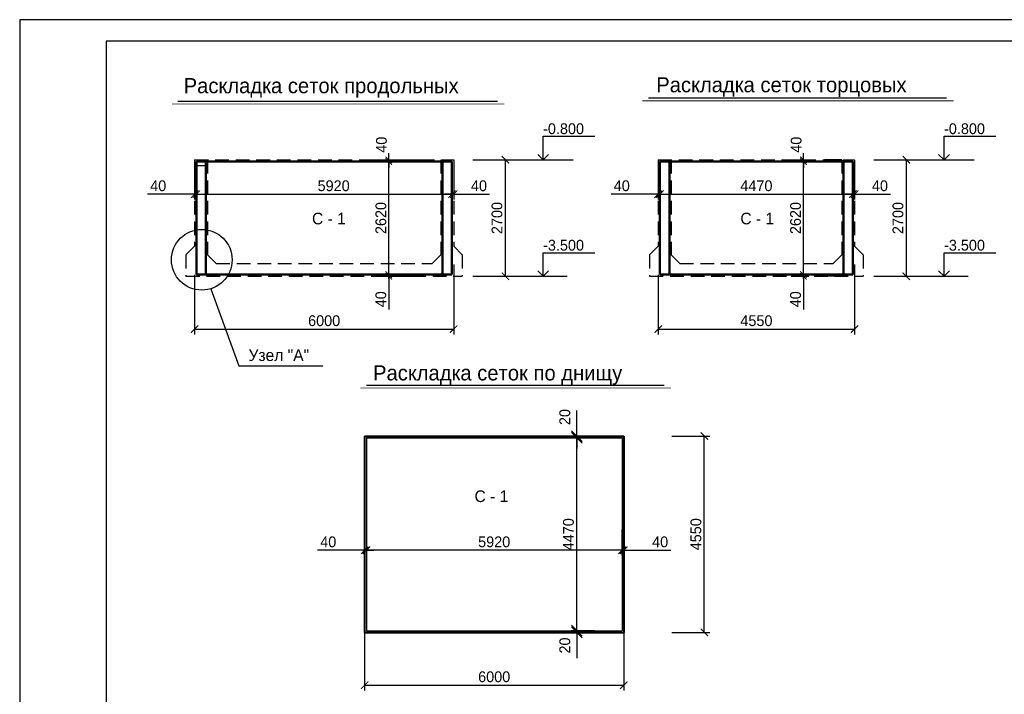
# Model space of a CAD drawing. Header units: millimetres. Extents: x -5733 to 3442, y -1003 to 2277.
# Tile 15 of 20: x 3022 to 3250, y 384 to 540. Entities that reach past the tile are written whole.
import ezdxf

# ---------------------------------------------------------------- set-up
doc = ezdxf.new("R2010")
doc.units = ezdxf.units.MM
doc.linetypes.add('HIDDEN2', pattern=[4.7625, 3.175, -1.5875])
doc.linetypes.add('HIDDENX2', pattern=[0.75, 0.5, -0.25])
doc.styles.add('Times new roman', font='times.ttf', dxfattribs={"height": 2})
doc.styles.add('А2.5', font='GOTHIC.TTF', dxfattribs={"height": 2.5})
doc.dimstyles.new('ISO-25', dxfattribs={"dimtxt": 3, "dimasz": 1.7, "dimexe": 1.25, "dimexo": 0.625, "dimtad": 1, "dimdec": 0, "dimlfac": 100, "dimtxsty": 'А2.5', "dimblk": 'ARCHTICK', "dimcen": 2, "dimclrd": 256, "dimclre": 256, "dimclrt": 256, "dimadec": 0, "dimazin": 0, "dimtfac": 1, "dimtdec": 0, "dimtmove": 0, "dimatfit": 3, "dimldrblk": 'OPEN90', "dimfxl": 1, "dimarcsym": 0})
doc.dimstyles.new('Times new roman', dxfattribs={"dimtxt": 2, "dimasz": 1.3, "dimexe": 1.25, "dimexo": 0.625, "dimtad": 1, "dimdec": 0, "dimlfac": 100, "dimtxsty": 'Times new roman', "dimblk": 'OBLIQUE', "dimcen": 2.5, "dimdle": 1, "dimadec": 0, "dimazin": 0, "dimtfac": 1, "dimtdec": 0, "dimtmove": 0, "dimatfit": 3, "dimldrblk": 'OPEN90', "dimfxl": 1, "dimarcsym": 0})

# ---------------------------------------------------------------- blocks, each defined once
blk = doc.blocks.new('_ArchTick')
at = {"color": 0, "const_width": 0.15}
blk.add_lwpolyline([(-0.5, -0.5), (0.5, 0.5)], dxfattribs=at)
blk = doc.blocks.new('*D2470')
at = {"lineweight": -2, "transparency": 16777216}
for p, q in [((3122.4, 483.16), (3122.4, 466.91)), ((3062.4, 480.75), (3062.4, 466.91)), ((3062.4, 468.16), (3122.4, 468.16))]:
    blk.add_line(p, q, dxfattribs=at)
at = {"layer": 'Defpoints', "color": 0}
for p in [(3122.4, 483.79), (3062.4, 481.38), (3122.4, 468.16)]:
    blk.add_point(p, dxfattribs=at)
at = {"lineweight": -2, "transparency": 16777216, "xscale": 1.7, "yscale": 1.7, "zscale": 1.7, "rotation": 180}
blk.add_blockref('_ArchTick', (3062.4, 468.16), dxfattribs=at)
at = {"lineweight": -2, "transparency": 16777216, "xscale": 1.7, "yscale": 1.7, "zscale": 1.7}
blk.add_blockref('_ArchTick', (3122.4, 468.16), dxfattribs=at)
at = {"transparency": 16777216, "insert": (3092.4, 470.09), "char_height": 2.5, "attachment_point": 5, "style": 'А2.5'}
blk.add_mtext('6000', dxfattribs=at)
blk = doc.blocks.new('_Open90')
at = {"color": 0, "lineweight": -2}
for p, q in [((0, 0), (-1, 0)), ((-0.5, 0.5), (0, 0)), ((0, 0), (-0.5, -0.5))]:
    blk.add_line(p, q, dxfattribs=at)
blk = doc.blocks.new('*D2411')
at = {"lineweight": -2, "transparency": 16777216}
for p, q in [((3126.81, 507.4), (3135.63, 507.4)), ((3134.38, 480.4), (3134.38, 507.4)), ((3126.81, 480.4), (3135.63, 480.4))]:
    blk.add_line(p, q, dxfattribs=at)
at = {"layer": 'Defpoints', "color": 0}
for p in [(3126.19, 507.4), (3134.38, 507.4), (3126.19, 480.4)]:
    blk.add_point(p, dxfattribs=at)
at = {"lineweight": -2, "transparency": 16777216, "xscale": 1.7, "yscale": 1.7, "zscale": 1.7}
for p, rotation in [((3134.38, 507.4), 90), ((3134.38, 480.4), 270)]:
    blk.add_blockref('_ArchTick', p, dxfattribs=dict(at, rotation=rotation))
at = {"transparency": 16777216, "insert": (3132.44, 493.9), "char_height": 2.5, "attachment_point": 5, "rotation": 90, "style": 'А2.5'}
blk.add_mtext('2700', dxfattribs=at)
blk = doc.blocks.new('*D2412')
at = {"lineweight": -2, "transparency": 16777216}
for p, q in [((3062.4, 504.24), (3062.4, 498.18)), ((3062.8, 504.24), (3062.8, 498.18)), ((3062.4, 499.43), (3051.51, 499.43)), ((3062.8, 499.43), (3062.4, 499.43)), ((3062.8, 499.43), (3064.5, 499.43))]:
    blk.add_line(p, q, dxfattribs=at)
at = {"layer": 'Defpoints', "color": 0}
for p in [(3062.4, 504.87), (3062.8, 504.87), (3062.8, 499.43)]:
    blk.add_point(p, dxfattribs=at)
at = {"lineweight": -2, "transparency": 16777216, "xscale": 1.7, "yscale": 1.7, "zscale": 1.7}
blk.add_blockref('_ArchTick', (3062.4, 499.43), dxfattribs=at)
at = {"lineweight": -2, "transparency": 16777216, "xscale": 1.7, "yscale": 1.7, "zscale": 1.7, "rotation": 180}
blk.add_blockref('_ArchTick', (3062.8, 499.43), dxfattribs=at)
at = {"transparency": 16777216, "insert": (3053.97, 501.37), "char_height": 2.5, "attachment_point": 5, "style": 'А2.5'}
blk.add_mtext('40', dxfattribs=at)
blk = doc.blocks.new('*D2413')
at = {"lineweight": -2, "transparency": 16777216}
for p, q in [((3062.8, 504.24), (3062.8, 498.18)), ((3062.8, 499.43), (3122, 499.43)), ((3122, 498.81), (3122, 498.18))]:
    blk.add_line(p, q, dxfattribs=at)
at = {"layer": 'Defpoints', "color": 0}
for p in [(3062.8, 504.87), (3122, 499.43), (3122, 499.43)]:
    blk.add_point(p, dxfattribs=at)
at = {"lineweight": -2, "transparency": 16777216, "xscale": 1.7, "yscale": 1.7, "zscale": 1.7, "rotation": 180}
blk.add_blockref('_ArchTick', (3062.8, 499.43), dxfattribs=at)
at = {"lineweight": -2, "transparency": 16777216, "xscale": 1.7, "yscale": 1.7, "zscale": 1.7}
blk.add_blockref('_ArchTick', (3122, 499.43), dxfattribs=at)
at = {"transparency": 16777216, "insert": (3094.6, 501.37), "char_height": 2.5, "attachment_point": 5, "style": 'А2.5'}
blk.add_mtext('5920', dxfattribs=at)
blk = doc.blocks.new('*D2414')
at = {"lineweight": -2, "transparency": 16777216}
for p, q in [((3122, 504.24), (3122, 498.18)), ((3122.4, 504.24), (3122.4, 498.18)), ((3122, 499.43), (3120.3, 499.43)), ((3122, 499.43), (3122.4, 499.43)), ((3122.4, 499.43), (3130.71, 499.43))]:
    blk.add_line(p, q, dxfattribs=at)
at = {"layer": 'Defpoints', "color": 0}
for p in [(3122, 504.87), (3122.4, 504.87), (3122, 499.43)]:
    blk.add_point(p, dxfattribs=at)
at = {"lineweight": -2, "transparency": 16777216, "xscale": 1.7, "yscale": 1.7, "zscale": 1.7}
blk.add_blockref('_ArchTick', (3122, 499.43), dxfattribs=at)
at = {"lineweight": -2, "transparency": 16777216, "xscale": 1.7, "yscale": 1.7, "zscale": 1.7, "rotation": 180}
blk.add_blockref('_ArchTick', (3122.4, 499.43), dxfattribs=at)
at = {"transparency": 16777216, "insert": (3128.26, 501.37), "char_height": 2.5, "attachment_point": 5, "style": 'А2.5'}
blk.add_mtext('40', dxfattribs=at)
blk = doc.blocks.new('*D2423')
at = {"lineweight": -2, "transparency": 16777216}
for p, q in [((3215.26, 483.16), (3215.26, 466.91)), ((3169.76, 480.75), (3169.76, 466.91)), ((3169.76, 468.16), (3215.26, 468.16))]:
    blk.add_line(p, q, dxfattribs=at)
at = {"layer": 'Defpoints', "color": 0}
for p in [(3215.26, 483.79), (3169.76, 481.38), (3215.26, 468.16)]:
    blk.add_point(p, dxfattribs=at)
at = {"lineweight": -2, "transparency": 16777216, "xscale": 1.7, "yscale": 1.7, "zscale": 1.7, "rotation": 180}
blk.add_blockref('_ArchTick', (3169.76, 468.16), dxfattribs=at)
at = {"lineweight": -2, "transparency": 16777216, "xscale": 1.7, "yscale": 1.7, "zscale": 1.7}
blk.add_blockref('_ArchTick', (3215.26, 468.16), dxfattribs=at)
at = {"transparency": 16777216, "insert": (3192.51, 470.09), "char_height": 2.5, "attachment_point": 5, "style": 'А2.5'}
blk.add_mtext('4550', dxfattribs=at)
blk = doc.blocks.new('*D2424')
at = {"lineweight": -2, "transparency": 16777216}
for p, q in [((3219.68, 507.4), (3228.49, 507.4)), ((3227.24, 480.4), (3227.24, 507.4)), ((3219.68, 480.4), (3228.49, 480.4))]:
    blk.add_line(p, q, dxfattribs=at)
at = {"layer": 'Defpoints', "color": 0}
for p in [(3219.05, 507.4), (3227.24, 507.4), (3219.05, 480.4)]:
    blk.add_point(p, dxfattribs=at)
at = {"lineweight": -2, "transparency": 16777216, "xscale": 1.7, "yscale": 1.7, "zscale": 1.7}
for p, rotation in [((3227.24, 507.4), 90), ((3227.24, 480.4), 270)]:
    blk.add_blockref('_ArchTick', p, dxfattribs=dict(at, rotation=rotation))
at = {"transparency": 16777216, "insert": (3225.3, 493.9), "char_height": 2.5, "attachment_point": 5, "rotation": 90, "style": 'А2.5'}
blk.add_mtext('2700', dxfattribs=at)
blk = doc.blocks.new('*D2425')
at = {"lineweight": -2, "transparency": 16777216}
for p, q in [((3169.76, 504.24), (3169.76, 498.18)), ((3170.16, 504.24), (3170.16, 498.18)), ((3169.76, 499.43), (3158.87, 499.43)), ((3170.16, 499.43), (3169.76, 499.43)), ((3170.16, 499.43), (3171.86, 499.43))]:
    blk.add_line(p, q, dxfattribs=at)
at = {"layer": 'Defpoints', "color": 0}
for p in [(3169.76, 504.87), (3170.16, 504.87), (3170.16, 499.43)]:
    blk.add_point(p, dxfattribs=at)
at = {"lineweight": -2, "transparency": 16777216, "xscale": 1.7, "yscale": 1.7, "zscale": 1.7}
blk.add_blockref('_ArchTick', (3169.76, 499.43), dxfattribs=at)
at = {"lineweight": -2, "transparency": 16777216, "xscale": 1.7, "yscale": 1.7, "zscale": 1.7, "rotation": 180}
blk.add_blockref('_ArchTick', (3170.16, 499.43), dxfattribs=at)
at = {"transparency": 16777216, "insert": (3161.33, 501.37), "char_height": 2.5, "attachment_point": 5, "style": 'А2.5'}
blk.add_mtext('40', dxfattribs=at)
blk = doc.blocks.new('*D2426')
at = {"lineweight": -2, "transparency": 16777216}
for p, q in [((3170.16, 504.24), (3170.16, 498.18)), ((3170.16, 499.43), (3214.86, 499.43)), ((3214.86, 498.81), (3214.86, 498.18))]:
    blk.add_line(p, q, dxfattribs=at)
at = {"layer": 'Defpoints', "color": 0}
for p in [(3170.16, 504.87), (3214.86, 499.43), (3214.86, 499.43)]:
    blk.add_point(p, dxfattribs=at)
at = {"lineweight": -2, "transparency": 16777216, "xscale": 1.7, "yscale": 1.7, "zscale": 1.7, "rotation": 180}
blk.add_blockref('_ArchTick', (3170.16, 499.43), dxfattribs=at)
at = {"lineweight": -2, "transparency": 16777216, "xscale": 1.7, "yscale": 1.7, "zscale": 1.7}
blk.add_blockref('_ArchTick', (3214.86, 499.43), dxfattribs=at)
at = {"transparency": 16777216, "insert": (3192.51, 501.37), "char_height": 2.5, "attachment_point": 5, "style": 'А2.5'}
blk.add_mtext('4470', dxfattribs=at)
blk = doc.blocks.new('*D2427')
at = {"lineweight": -2, "transparency": 16777216}
for p, q in [((3214.86, 504.24), (3214.86, 498.18)), ((3215.26, 504.24), (3215.26, 498.18)), ((3214.86, 499.43), (3213.16, 499.43)), ((3214.86, 499.43), (3215.26, 499.43)), ((3215.26, 499.43), (3223.57, 499.43))]:
    blk.add_line(p, q, dxfattribs=at)
at = {"layer": 'Defpoints', "color": 0}
for p in [(3214.86, 504.87), (3215.26, 504.87), (3214.86, 499.43)]:
    blk.add_point(p, dxfattribs=at)
at = {"lineweight": -2, "transparency": 16777216, "xscale": 1.7, "yscale": 1.7, "zscale": 1.7}
blk.add_blockref('_ArchTick', (3214.86, 499.43), dxfattribs=at)
at = {"lineweight": -2, "transparency": 16777216, "xscale": 1.7, "yscale": 1.7, "zscale": 1.7, "rotation": 180}
blk.add_blockref('_ArchTick', (3215.26, 499.43), dxfattribs=at)
at = {"transparency": 16777216, "insert": (3221.12, 501.37), "char_height": 2.5, "attachment_point": 5, "style": 'А2.5'}
blk.add_mtext('40', dxfattribs=at)
blk = doc.blocks.new('*D2428')
at = {"color": 0, "lineweight": -2, "transparency": 16777216}
for p, q in [((3107.36, 480.8), (3107.36, 482.3)), ((3104.54, 480.8), (3108.61, 480.8)), ((3104.54, 480.4), (3108.61, 480.4)), ((3107.36, 480.8), (3107.36, 480.4)), ((3107.36, 480.4), (3107.36, 472.74))]:
    blk.add_line(p, q, dxfattribs=at)
at = {"layer": 'Defpoints', "color": 0}
for p in [(3103.41, 480.8), (3103.41, 480.4), (3107.36, 480.8)]:
    blk.add_point(p, dxfattribs=at)
at = {"color": 0, "lineweight": -2, "transparency": 16777216, "xscale": 1.5, "yscale": 1.5, "zscale": 1.5}
for p, rotation in [((3107.36, 480.8), 270), ((3107.36, 480.4), 90)]:
    blk.add_blockref('_ArchTick', p, dxfattribs=dict(at, rotation=rotation))
at = {"color": 0, "transparency": 16777216, "insert": (3105.55, 475.07), "char_height": 2.5, "attachment_point": 5, "rotation": 90, "style": 'А2.5'}
blk.add_mtext('40', dxfattribs=at)
blk = doc.blocks.new('*D2429')
at = {"color": 0, "lineweight": -2, "transparency": 16777216}
for p, q in [((3103.79, 507), (3108.61, 507)), ((3107.36, 479.8), (3107.36, 508)), ((3104.54, 480.8), (3108.61, 480.8))]:
    blk.add_line(p, q, dxfattribs=at)
at = {"layer": 'Defpoints', "color": 0}
for p in [(3102.67, 507), (3107.36, 507), (3103.41, 480.8)]:
    blk.add_point(p, dxfattribs=at)
at = {"color": 0, "lineweight": -2, "transparency": 16777216, "xscale": 1.5, "yscale": 1.5, "zscale": 1.5}
for p, rotation in [((3107.36, 507), 90), ((3107.36, 480.8), 270)]:
    blk.add_blockref('_ArchTick', p, dxfattribs=dict(at, rotation=rotation))
at = {"color": 0, "transparency": 16777216, "insert": (3105.55, 493.9), "char_height": 2.5, "attachment_point": 5, "rotation": 90, "style": 'А2.5'}
blk.add_mtext('2620', dxfattribs=at)
blk = doc.blocks.new('*D2430')
at = {"color": 0, "lineweight": -2, "transparency": 16777216}
for p, q in [((3107.36, 507.4), (3107.36, 508.9)), ((3103.79, 507.4), (3108.61, 507.4)), ((3103.79, 507), (3108.61, 507)), ((3107.36, 507), (3107.36, 507.4)), ((3107.36, 507), (3107.36, 505.5))]:
    blk.add_line(p, q, dxfattribs=at)
at = {"layer": 'Defpoints', "color": 0}
for p in [(3102.67, 507.4), (3102.67, 507), (3107.36, 507.4)]:
    blk.add_point(p, dxfattribs=at)
at = {"color": 0, "lineweight": -2, "transparency": 16777216, "xscale": 1.5, "yscale": 1.5, "zscale": 1.5}
for p, rotation in [((3107.36, 507.4), 270), ((3107.36, 507), 90)]:
    blk.add_blockref('_ArchTick', p, dxfattribs=dict(at, rotation=rotation))
at = {"color": 0, "transparency": 16777216, "insert": (3105.68, 510.89), "char_height": 2.5, "attachment_point": 5, "rotation": 90, "style": 'А2.5'}
blk.add_mtext('40', dxfattribs=at)
blk = doc.blocks.new('*D2431')
at = {"color": 0, "lineweight": -2, "transparency": 16777216}
for p, q in [((3203.41, 480.8), (3203.41, 482.3)), ((3200.59, 480.8), (3204.66, 480.8)), ((3200.59, 480.4), (3204.66, 480.4)), ((3203.41, 480.8), (3203.41, 480.4)), ((3203.41, 480.4), (3203.41, 472.74))]:
    blk.add_line(p, q, dxfattribs=at)
at = {"layer": 'Defpoints', "color": 0}
for p in [(3199.46, 480.8), (3199.46, 480.4), (3203.41, 480.8)]:
    blk.add_point(p, dxfattribs=at)
at = {"color": 0, "lineweight": -2, "transparency": 16777216, "xscale": 1.5, "yscale": 1.5, "zscale": 1.5}
for p, rotation in [((3203.41, 480.8), 270), ((3203.41, 480.4), 90)]:
    blk.add_blockref('_ArchTick', p, dxfattribs=dict(at, rotation=rotation))
at = {"color": 0, "transparency": 16777216, "insert": (3201.59, 475.07), "char_height": 2.5, "attachment_point": 5, "rotation": 90, "style": 'А2.5'}
blk.add_mtext('40', dxfattribs=at)
blk = doc.blocks.new('*D2432')
at = {"color": 0, "lineweight": -2, "transparency": 16777216}
for p, q in [((3199.84, 507), (3204.66, 507)), ((3203.41, 479.8), (3203.41, 508)), ((3200.59, 480.8), (3204.66, 480.8))]:
    blk.add_line(p, q, dxfattribs=at)
at = {"layer": 'Defpoints', "color": 0}
for p in [(3198.71, 507), (3203.41, 507), (3199.46, 480.8)]:
    blk.add_point(p, dxfattribs=at)
at = {"color": 0, "lineweight": -2, "transparency": 16777216, "xscale": 1.5, "yscale": 1.5, "zscale": 1.5}
for p, rotation in [((3203.41, 507), 90), ((3203.41, 480.8), 270)]:
    blk.add_blockref('_ArchTick', p, dxfattribs=dict(at, rotation=rotation))
at = {"color": 0, "transparency": 16777216, "insert": (3201.59, 493.9), "char_height": 2.5, "attachment_point": 5, "rotation": 90, "style": 'А2.5'}
blk.add_mtext('2620', dxfattribs=at)
blk = doc.blocks.new('*D2433')
at = {"color": 0, "lineweight": -2, "transparency": 16777216}
for p, q in [((3203.41, 507.4), (3203.41, 508.9)), ((3199.84, 507.4), (3204.66, 507.4)), ((3199.84, 507), (3204.66, 507)), ((3203.41, 507), (3203.41, 507.4)), ((3203.41, 507), (3203.41, 505.5))]:
    blk.add_line(p, q, dxfattribs=at)
at = {"layer": 'Defpoints', "color": 0}
for p in [(3198.71, 507.4), (3198.71, 507), (3203.41, 507.4)]:
    blk.add_point(p, dxfattribs=at)
at = {"color": 0, "lineweight": -2, "transparency": 16777216, "xscale": 1.5, "yscale": 1.5, "zscale": 1.5}
for p, rotation in [((3203.41, 507.4), 270), ((3203.41, 507), 90)]:
    blk.add_blockref('_ArchTick', p, dxfattribs=dict(at, rotation=rotation))
at = {"color": 0, "transparency": 16777216, "insert": (3201.73, 510.89), "char_height": 2.5, "attachment_point": 5, "rotation": 90, "style": 'А2.5'}
blk.add_mtext('40', dxfattribs=at)
blk = doc.blocks.new('*D2434')
at = {"lineweight": -2, "transparency": 16777216}
for p, q in [((3161.38, 421.7), (3161.38, 415.65)), ((3161.78, 421.7), (3161.78, 415.65)), ((3161.38, 416.9), (3159.68, 416.9)), ((3161.38, 416.9), (3161.78, 416.9)), ((3161.78, 416.9), (3172.67, 416.9))]:
    blk.add_line(p, q, dxfattribs=at)
at = {"layer": 'Defpoints', "color": 0}
for p in [(3161.38, 422.33), (3161.78, 422.33), (3161.38, 416.9)]:
    blk.add_point(p, dxfattribs=at)
at = {"lineweight": -2, "transparency": 16777216, "xscale": 1.7, "yscale": 1.7, "zscale": 1.7}
blk.add_blockref('_ArchTick', (3161.38, 416.9), dxfattribs=at)
at = {"lineweight": -2, "transparency": 16777216, "xscale": 1.7, "yscale": 1.7, "zscale": 1.7, "rotation": 180}
blk.add_blockref('_ArchTick', (3161.78, 416.9), dxfattribs=at)
at = {"transparency": 16777216, "insert": (3170.22, 418.83), "char_height": 2.5, "attachment_point": 5, "style": 'А2.5'}
blk.add_mtext('40', dxfattribs=at)
blk = doc.blocks.new('*D2435')
at = {"lineweight": -2, "transparency": 16777216}
for p, q in [((3161.38, 421.7), (3161.38, 415.65)), ((3161.38, 416.9), (3102.18, 416.9)), ((3102.18, 416.27), (3102.18, 415.65))]:
    blk.add_line(p, q, dxfattribs=at)
at = {"layer": 'Defpoints', "color": 0}
for p in [(3161.38, 422.33), (3102.18, 416.9), (3102.18, 416.9)]:
    blk.add_point(p, dxfattribs=at)
at = {"lineweight": -2, "transparency": 16777216, "xscale": 1.7, "yscale": 1.7, "zscale": 1.7, "rotation": 180}
blk.add_blockref('_ArchTick', (3102.18, 416.9), dxfattribs=at)
at = {"lineweight": -2, "transparency": 16777216, "xscale": 1.7, "yscale": 1.7, "zscale": 1.7}
blk.add_blockref('_ArchTick', (3161.38, 416.9), dxfattribs=at)
at = {"transparency": 16777216, "insert": (3131.78, 418.83), "char_height": 2.5, "attachment_point": 5, "style": 'А2.5'}
blk.add_mtext('5920', dxfattribs=at)
blk = doc.blocks.new('*D2436')
at = {"lineweight": -2, "transparency": 16777216}
for p, q in [((3101.78, 421.7), (3101.78, 415.65)), ((3102.18, 421.7), (3102.18, 415.65)), ((3101.78, 416.9), (3090.89, 416.9)), ((3102.18, 416.9), (3101.78, 416.9)), ((3102.18, 416.9), (3103.88, 416.9))]:
    blk.add_line(p, q, dxfattribs=at)
at = {"layer": 'Defpoints', "color": 0}
for p in [(3101.78, 422.33), (3102.18, 422.33), (3102.18, 416.9)]:
    blk.add_point(p, dxfattribs=at)
at = {"lineweight": -2, "transparency": 16777216, "xscale": 1.7, "yscale": 1.7, "zscale": 1.7}
blk.add_blockref('_ArchTick', (3101.78, 416.9), dxfattribs=at)
at = {"lineweight": -2, "transparency": 16777216, "xscale": 1.7, "yscale": 1.7, "zscale": 1.7, "rotation": 180}
blk.add_blockref('_ArchTick', (3102.18, 416.9), dxfattribs=at)
at = {"transparency": 16777216, "insert": (3093.35, 418.83), "char_height": 2.5, "attachment_point": 5, "style": 'А2.5'}
blk.add_mtext('40', dxfattribs=at)
blk = doc.blocks.new('*D2437')
at = {"lineweight": -2, "transparency": 16777216}
for p, q in [((3172.89, 443.36), (3181.7, 443.36)), ((3180.45, 397.86), (3180.45, 443.36)), ((3172.89, 397.86), (3181.7, 397.86))]:
    blk.add_line(p, q, dxfattribs=at)
at = {"layer": 'Defpoints', "color": 0}
for p in [(3172.26, 443.36), (3180.45, 443.36), (3172.26, 397.86)]:
    blk.add_point(p, dxfattribs=at)
at = {"lineweight": -2, "transparency": 16777216, "xscale": 1.7, "yscale": 1.7, "zscale": 1.7}
for p, rotation in [((3180.45, 443.36), 90), ((3180.45, 397.86), 270)]:
    blk.add_blockref('_ArchTick', p, dxfattribs=dict(at, rotation=rotation))
at = {"transparency": 16777216, "insert": (3178.51, 420.61), "char_height": 2.5, "attachment_point": 5, "rotation": 90, "style": 'А2.5'}
blk.add_mtext('4550', dxfattribs=at)
blk = doc.blocks.new('*D2438')
at = {"lineweight": -2, "transparency": 16777216}
for p, q in [((3161.78, 400.63), (3161.78, 384.37)), ((3101.78, 398.22), (3101.78, 384.37)), ((3101.78, 385.62), (3161.78, 385.62))]:
    blk.add_line(p, q, dxfattribs=at)
at = {"layer": 'Defpoints', "color": 0}
for p in [(3161.78, 401.25), (3101.78, 398.84), (3161.78, 385.62)]:
    blk.add_point(p, dxfattribs=at)
at = {"lineweight": -2, "transparency": 16777216, "xscale": 1.7, "yscale": 1.7, "zscale": 1.7, "rotation": 180}
blk.add_blockref('_ArchTick', (3101.78, 385.62), dxfattribs=at)
at = {"lineweight": -2, "transparency": 16777216, "xscale": 1.7, "yscale": 1.7, "zscale": 1.7}
blk.add_blockref('_ArchTick', (3161.78, 385.62), dxfattribs=at)
at = {"transparency": 16777216, "insert": (3131.78, 387.56), "char_height": 2.5, "attachment_point": 5, "style": 'А2.5'}
blk.add_mtext('6000', dxfattribs=at)
blk = doc.blocks.new('*D2439')
at = {"lineweight": -2, "transparency": 16777216}
for p, q in [((3155.05, 442.96), (3149.68, 442.96)), ((3150.93, 398.26), (3150.93, 442.96)), ((3155.05, 398.26), (3149.68, 398.26))]:
    blk.add_line(p, q, dxfattribs=at)
at = {"layer": 'Defpoints', "color": 0}
for p in [(3150.93, 442.96), (3155.67, 442.96), (3155.67, 398.26)]:
    blk.add_point(p, dxfattribs=at)
at = {"lineweight": -2, "transparency": 16777216, "xscale": 1.7, "yscale": 1.7, "zscale": 1.7}
for p, rotation in [((3150.93, 442.96), 90), ((3150.93, 398.26), 270)]:
    blk.add_blockref('_ArchTick', p, dxfattribs=dict(at, rotation=rotation))
at = {"transparency": 16777216, "insert": (3148.99, 420.61), "char_height": 2.5, "attachment_point": 5, "rotation": 90, "style": 'А2.5'}
blk.add_mtext('4470', dxfattribs=at)
blk = doc.blocks.new('_Oblique')
at = {"color": 0, "linetype": 'ByBlock', "lineweight": -2}
blk.add_line((-0.5, -0.5), (0.5, 0.5), dxfattribs=at)

msp = doc.modelspace()

# ---------------------------------------------------------------- linework, layer by layer
for p, q in [((3058.55, 520.995), (3132.545, 520.995)), ((3167.526, 521.736), (3236.557, 521.736)), ((3104.921, 507.397), (3115.424, 507.397)), ((3104.921, 506.997), (3115.424, 506.997)), ((3127.297, 507.397), (3150.078, 507.397)), ((3212.283, 507.397), (3208.286, 507.397)), ((3212.283, 506.997), (3208.286, 506.997)), ((3220.159, 507.397), (3242.94, 507.397)), ((3062.402, 506.076), (3065.402, 506.076)), ((3104.921, 480.797), (3113.424, 480.797)), ((3104.921, 480.397), (3113.424, 480.397)), ((3132.881, 480.397), (3148.684, 480.397)), ((3212.283, 480.797), (3206.286, 480.797)), ((3212.283, 480.397), (3206.286, 480.397)), ((3225.743, 480.397), (3241.545, 480.397)), ((3066.134, 477.506), (3072.624, 459.651)), ((3072.624, 459.651), (3092.111, 459.651)), ((3102.208, 455.165), (3171.112, 455.165)), ((3150.926, 443.361), (3150.926, 449.305)), ((3143.512, 443.361), (3151.926, 443.361)), ((3143.512, 442.961), (3151.926, 442.961)), ((3150.926, 442.961), (3150.926, 440.461)), ((3150.926, 398.261), (3150.926, 400.761)), ((3143.431, 398.261), (3151.926, 398.261)), ((3143.431, 397.861), (3151.926, 397.861)), ((3150.926, 397.861), (3150.926, 391.917))]:
    msp.add_line(p, q)
at = {"linetype": 'HIDDEN2', "lineweight": 30}
for p, q in [((3062.402, 507.397), (3062.402, 487.397)), ((3062.402, 507.397), (3122.402, 507.397)), ((3065.402, 507.397), (3065.402, 485.397)), ((3119.402, 507.397), (3119.402, 485.397)), ((3122.402, 507.397), (3122.402, 487.397)), ((3169.764, 507.397), (3169.764, 487.397)), ((3169.764, 507.397), (3215.264, 507.397)), ((3172.764, 507.397), (3172.764, 485.397)), ((3212.264, 507.397), (3212.264, 485.397)), ((3215.264, 507.397), (3215.264, 487.397)), ((3060.402, 485.397), (3062.402, 487.397)), ((3124.402, 485.397), (3122.402, 487.397)), ((3167.764, 485.397), (3169.764, 487.397)), ((3217.264, 485.397), (3215.264, 487.397)), ((3060.402, 485.397), (3060.402, 480.397)), ((3065.402, 485.397), (3067.402, 483.397)), ((3119.402, 485.397), (3117.402, 483.397)), ((3124.402, 485.397), (3124.402, 480.397)), ((3167.764, 485.397), (3167.764, 480.397)), ((3172.764, 485.397), (3174.764, 483.397)), ((3212.264, 485.397), (3210.264, 483.397)), ((3217.264, 485.397), (3217.264, 480.397)), ((3067.402, 483.397), (3117.402, 483.397)), ((3174.764, 483.397), (3210.264, 483.397)), ((3060.402, 480.397), (3124.402, 480.397)), ((3167.764, 480.397), (3217.264, 480.397))]:
    msp.add_line(p, q, dxfattribs=at)
at = {"lineweight": 50}
for p, q in [((3062.802, 506.997), (3122.002, 506.997)), ((3062.802, 506.997), (3062.802, 480.797)), ((3065.002, 506.997), (3065.002, 480.797)), ((3119.802, 506.997), (3119.802, 480.797)), ((3122.002, 506.997), (3122.002, 480.797)), ((3170.164, 506.997), (3214.864, 506.997)), ((3170.164, 506.997), (3170.164, 480.797)), ((3172.364, 506.997), (3172.364, 480.797)), ((3212.664, 506.997), (3212.664, 480.797)), ((3214.864, 506.997), (3214.864, 480.797)), ((3062.802, 480.797), (3122.002, 480.797)), ((3170.164, 480.797), (3214.864, 480.797))]:
    msp.add_line(p, q, dxfattribs=at)
at = {"linetype": 'HIDDENX2'}
for p, q in [((3117.402, 483.397), (3117.402, 483.397)), ((3210.264, 483.397), (3210.264, 483.397))]:
    msp.add_line(p, q, dxfattribs=at)
at = {"lineweight": 40}
for p, q in [((3101.783, 443.361), (3161.783, 443.361)), ((3101.783, 443.361), (3101.783, 397.861)), ((3161.783, 443.361), (3161.783, 397.861)), ((3101.783, 397.861), (3161.783, 397.861))]:
    msp.add_line(p, q, dxfattribs=at)
at = {"lineweight": 30}
for p, q in [((3102.183, 442.961), (3102.183, 398.261)), ((3102.183, 442.961), (3161.383, 442.961)), ((3161.383, 442.961), (3161.383, 398.261)), ((3102.183, 398.261), (3161.383, 398.261))]:
    msp.add_line(p, q, dxfattribs=at)
msp.add_lwpolyline([(3021.887, 242.874), (3441.883, 242.874), (3441.883, 539.877), (3021.887, 539.877)], close=True)
msp.add_lwpolyline([(3041.887, 247.874), (3436.883, 247.874), (3436.883, 534.877), (3041.887, 534.877)], close=True, dxfattribs=at)
at = {"const_width": 0.2}
for points in [[(3057.141, 520.335), (3134.157, 520.335)], [(3166.117, 521.076), (3238.169, 521.076)], [(3100.799, 454.505), (3172.724, 454.505)]]:
    msp.add_lwpolyline(points, dxfattribs=at)
msp.add_circle((3064.058, 484.225), 7.032)

# ---------------------------------------------------------------- block references
at = {"xscale": 2.5, "yscale": 2.5, "zscale": 2.5}
for p, rotation in [((3150.926, 443.361), 270), ((3150.926, 442.961), 90), ((3150.926, 398.261), 270), ((3150.926, 397.861), 90)]:
    msp.add_blockref('_Oblique', p, dxfattribs=dict(at, rotation=rotation))

# ---------------------------------------------------------------- texts
at = {"style": 'А2.5'}
for s, height, p in [('Раскладка сеток продольных ', 3.5, (3059.857, 522.833)), ('Раскладка сеток торцовых ', 3.5, (3169.312, 523.043)), ('-0.800', 2.5, (3143.102, 513.357)), ('-0.800', 2.5, (3235.963, 513.357)), ('С - 1', 2.7, (3089.592, 492.436)), ('С - 1', 2.7, (3188.796, 492.436)), ('-3.500', 2.5, (3143.102, 486.357)), ('-3.500', 2.5, (3235.963, 486.357)), ('Узел "А"', 2.7, (3074.887, 460.761)), ('Раскладка сеток по днищу', 3.5, (3103.721, 456.26)), ('С - 1', 2.7, (3127.223, 428.07))]:
    msp.add_text(s, height=height, dxfattribs=at).set_placement(p)
at = {"char_height": 2.5, "attachment_point": 5, "rotation": 90, "style": 'А2.5'}
for insert in [(3148.146, 447.771), (3148.146, 394.817)]:
    msp.add_mtext('\\A1;20', dxfattribs=dict(at, insert=insert))

# ---------------------------------------------------------------- dimensions: what is measured, and where the dimension line sits
for base, p1, p2, angle, dimstyle, override, picture, middle, dimtype in [((3107.36, 507.397), (3102.667, 506.997), (3102.667, 507.397), 270, 'Times new roman', {"dimtxt": 2.5, "dimasz": 1.5, "dimexo": 1.125, "dimgap": 0.5, "dimtxsty": 'А2.5', "dimblk": 'ArchTick', "dimcen": 2, "dimtmove": 1, "dimfxl": 1.25, "dimarcsym": 1}, '*D2430', (3107.495, 510.889), 160), ((3203.407, 507.397), (3198.714, 506.997), (3198.714, 507.397), 270, 'Times new roman', {"dimtxt": 2.5, "dimasz": 1.5, "dimexo": 1.125, "dimgap": 0.5, "dimtxsty": 'А2.5', "dimblk": 'ArchTick', "dimcen": 2, "dimtmove": 1, "dimfxl": 1.25, "dimarcsym": 1}, '*D2433', (3203.542, 510.889), 160), ((3107.36, 480.797), (3103.413, 480.397), (3103.413, 480.797), 90, 'Times new roman', {"dimtxt": 2.5, "dimasz": 1.5, "dimexo": 1.125, "dimgap": 0.5, "dimtxsty": 'А2.5', "dimblk": 'ArchTick', "dimcen": 2, "dimfxl": 1.25, "dimarcsym": 1}, '*D2428', (3107.36, 475.068), 161), ((3203.407, 480.797), (3199.46, 480.397), (3199.46, 480.797), 90, 'Times new roman', {"dimtxt": 2.5, "dimasz": 1.5, "dimexo": 1.125, "dimgap": 0.5, "dimtxsty": 'А2.5', "dimblk": 'ArchTick', "dimcen": 2, "dimfxl": 1.25, "dimarcsym": 1}, '*D2431', (3203.407, 475.068), 161), ((3161.383, 416.895), (3161.783, 422.329), (3161.383, 422.329), 180, 'ISO-25', {"dimtxsty": 'А2.5'}, '*D2434', (3170.219, 416.895), 160)]:
    dim = msp.add_linear_dim(base=base, p1=p1, p2=p2, angle=angle, dimstyle=dimstyle, override=override)
    dim.commit()
    dim.dimension.update_dxf_attribs({"geometry": picture, "text_midpoint": middle, "dimtype": dimtype})
for base, p1, p2, angle, dimstyle, override, picture, middle in [((3107.36, 506.997), (3103.413, 480.797), (3102.667, 506.997), 270, 'Times new roman', {"dimtxt": 2.5, "dimasz": 1.5, "dimexo": 1.125, "dimgap": 0.5, "dimtxsty": 'А2.5', "dimblk": 'ArchTick', "dimcen": 2, "dimtmove": 1, "dimfxl": 1.25, "dimarcsym": 1}, '*D2429', (3105.547, 493.897)), ((3203.407, 506.997), (3199.46, 480.797), (3198.714, 506.997), 270, 'Times new roman', {"dimtxt": 2.5, "dimasz": 1.5, "dimexo": 1.125, "dimgap": 0.5, "dimtxsty": 'А2.5', "dimblk": 'ArchTick', "dimcen": 2, "dimtmove": 1, "dimfxl": 1.25, "dimarcsym": 1}, '*D2432', (3201.594, 493.897)), ((3102.183, 416.895), (3161.383, 422.329), (3102.183, 416.895), 180, 'ISO-25', {"dimtxsty": 'А2.5'}, '*D2435', (3131.783, 418.833))]:
    dim = msp.add_linear_dim(base=base, p1=p1, p2=p2, angle=angle, dimstyle=dimstyle, override=override)
    dim.commit()
    dim.dimension.update_dxf_attribs({"geometry": picture, "text_midpoint": middle})
for p1, p2, distance, picture, middle in [((3126.189, 480.397), (3126.189, 507.397), -8.187, '*D2411', (3132.438, 493.897)), ((3219.051, 480.397), (3219.051, 507.397), -8.187, '*D2424', (3225.3, 493.897)), ((3155.67, 398.261), (3155.67, 442.961), 4.744, '*D2439', (3148.989, 420.611)), ((3172.262, 397.861), (3172.262, 443.361), -8.187, '*D2437', (3178.511, 420.611))]:
    dim = msp.add_aligned_dim(p1=p1, p2=p2, distance=distance, dimstyle='ISO-25', override={"dimtxsty": 'А2.5'})
    dim.commit()
    dim.dimension.update_dxf_attribs({"geometry": picture, "text_midpoint": middle})
for base, p1, p2, picture, middle in [((3062.802, 499.431), (3062.402, 504.865), (3062.802, 504.865), '*D2412', (3053.965, 499.431)), ((3170.164, 499.431), (3169.764, 504.865), (3170.164, 504.865), '*D2425', (3161.327, 499.431)), ((3102.183, 416.895), (3101.783, 422.329), (3102.183, 422.329), '*D2436', (3093.346, 416.895))]:
    dim = msp.add_linear_dim(base=base, p1=p1, p2=p2, dimstyle='ISO-25', override={"dimtxsty": 'А2.5'})
    dim.commit()
    dim.dimension.update_dxf_attribs({"geometry": picture, "text_midpoint": middle, "dimtype": 160})
for base, p1, p2, picture, middle in [((3122.002, 499.431), (3062.802, 504.865), (3122.002, 499.431), '*D2413', (3094.601, 499.431)), ((3214.864, 499.431), (3170.164, 504.865), (3214.864, 499.431), '*D2426', (3192.514, 499.431))]:
    dim = msp.add_linear_dim(base=base, p1=p1, p2=p2, dimstyle='ISO-25')
    dim.commit()
    dim.dimension.update_dxf_attribs({"geometry": picture, "text_midpoint": middle, "dimtype": 160})
for base, p1, p2, picture, middle in [((3122.002, 499.431), (3122.402, 504.865), (3122.002, 504.865), '*D2414', (3128.256, 499.431)), ((3214.864, 499.431), (3215.264, 504.865), (3214.864, 504.865), '*D2427', (3221.117, 499.431))]:
    dim = msp.add_linear_dim(base=base, p1=p1, p2=p2, angle=180, dimstyle='ISO-25')
    dim.commit()
    dim.dimension.update_dxf_attribs({"geometry": picture, "text_midpoint": middle, "dimtype": 160})
for base, p1, p2, picture, middle in [((3122.402, 468.157), (3062.402, 481.377), (3122.402, 483.787), '*D2470', (3092.402, 470.095)), ((3215.264, 468.157), (3169.764, 481.377), (3215.264, 483.787), '*D2423', (3192.514, 470.095)), ((3161.783, 385.621), (3101.783, 398.841), (3161.783, 401.251), '*D2438', (3131.783, 387.559))]:
    dim = msp.add_linear_dim(base=base, p1=p1, p2=p2, dimstyle='ISO-25', override={"dimtxsty": 'А2.5'})
    dim.commit()
    dim.dimension.update_dxf_attribs({"geometry": picture, "text_midpoint": middle})

# ---------------------------------------------------------------- leaders
for points in [[(3143.106, 507.404), (3143.106, 512.868), (3155.106, 512.868)], [(3235.968, 507.404), (3235.968, 512.868), (3247.968, 512.868)], [(3143.106, 480.404), (3143.106, 485.868), (3155.106, 485.868)], [(3235.968, 480.404), (3235.968, 485.868), (3247.968, 485.868)]]:
    msp.add_leader(points, dimstyle='ISO-25', override={"dimasz": 2.5, "dimtxsty": 'А2.5'})

doc.saveas('drawing.dxf')
